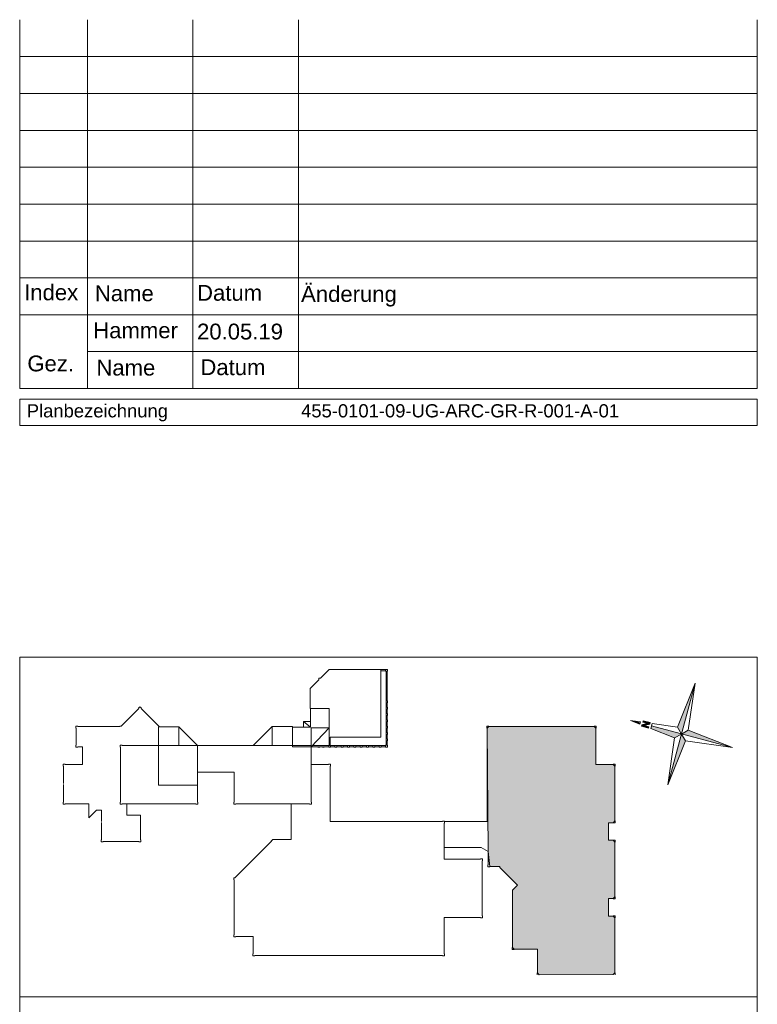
# Model space of a CAD drawing. Header units: metres. Extents: x -394.8 to -335.9, y -3.1 to 45.
# Tile 2 of 2: x -365.6 to -351.6, y 15.3 to 34. Entities that reach past the tile are written whole.
import ezdxf

# ---------------------------------------------------------------- set-up
doc = ezdxf.new("R2010")
doc.units = ezdxf.units.M
doc.header["$MEASUREMENT"] = 0
for name, color, linetype in [('P_ZE_HILFE001', 7, 'Continuous'), ('P_ZE_PLANKOPF', 7, 'Continuous'), ('P_ZE_SYMBOL', 7, 'Continuous'), ('P_ZE_TEXT', 7, 'Continuous'), ('R_TR_DACH', 7, 'Continuous'), ('Schraffuren', 7, 'Continuous')]:
    doc.layers.add(name, color=color, linetype=linetype)
doc.styles.add('ERSTELLTER_STIL_1', font='arial.ttf')

# ---------------------------------------------------------------- blocks, each defined once
blk = doc.blocks.new('Nordpfeil 1 21')
at = {"layer": 'P_ZE_SYMBOL', "linetype": 'Continuous', "lineweight": 35, "true_color": 0x3a3a3a}
for points in [[(-0.022443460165, 0.810844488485), (0, 0.810844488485), (0, 1)], [(0.0295092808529, 0.769987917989), (0.0295092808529, 0.674252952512), (-0.0251964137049, 0.769987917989), (-0.0547374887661, 0.769987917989), (-0.0547374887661, 0.632129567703), (-0.0279316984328, 0.632129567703), (-0.0279316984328, 0.728821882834), (0.0273210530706, 0.632129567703), (0.0557680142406, 0.632129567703), (0.0557680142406, 0.769987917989)], [(-0.048546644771, 0.590844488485), (-0.106066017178, 0.106066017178), (0, 0), (0, 0.590844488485)], [(-0.106066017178, -0.106066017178), (0, 0), (-1, 0)], [(0.106066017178, 0.106066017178), (0, 0), (1, 0)], [(0.106066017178, -0.106066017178), (0, 0), (0, -1)]]:
    blk.add_hatch(color=250, dxfattribs=at).paths.add_polyline_path(points)
at = {"layer": 'P_ZE_SYMBOL', "color": 7, "linetype": 'Continuous', "lineweight": 13}
for p, q in [((-0.022443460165, 0.810844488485), (0, 1)), ((0, 1), (0, 0.810844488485)), ((0.022443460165, 0.810844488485), (0, 1)), ((-0.0547374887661, 0.632129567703), (-0.0547374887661, 0.769987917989)), ((-0.0547374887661, 0.769987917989), (-0.0251964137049, 0.769987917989)), ((-0.0251964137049, 0.769987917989), (0.0295092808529, 0.674252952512)), ((-0.022443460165, 0.810844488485), (0.022443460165, 0.810844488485)), ((0.0295092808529, 0.674252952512), (0.0295092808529, 0.769987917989)), ((0.0295092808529, 0.769987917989), (0.0557680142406, 0.769987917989)), ((0.0557680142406, 0.769987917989), (0.0557680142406, 0.632129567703)), ((-0.106066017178, 0.106066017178), (-0.048546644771, 0.590844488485)), ((-0.0547374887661, 0.632129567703), (-0.0279316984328, 0.632129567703)), ((-0.048546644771, 0.590844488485), (0.048546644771, 0.590844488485)), ((-0.0279316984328, 0.632129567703), (-0.0279316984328, 0.728821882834)), ((-0.0279316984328, 0.728821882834), (0.0273210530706, 0.632129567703)), ((0, 0.590844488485), (0, -1)), ((0.0557680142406, 0.632129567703), (0.0273210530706, 0.632129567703)), ((0.106066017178, 0.106066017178), (0.048546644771, 0.590844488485)), ((-0.106066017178, 0.106066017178), (-1, 0)), ((1, 0), (-1, 0)), ((-0.106066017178, -0.106066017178), (-1, 0)), ((0, 0), (-0.106066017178, 0.106066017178)), ((0, 0), (-0.106066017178, -0.106066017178)), ((0, 0), (0.106066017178, 0.106066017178)), ((0, 0), (0.106066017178, -0.106066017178)), ((0.106066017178, 0.106066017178), (1, 0)), ((0.106066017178, -0.106066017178), (1, 0)), ((-0.106066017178, -0.106066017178), (0, -1)), ((0.106066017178, -0.106066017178), (0, -1))]:
    blk.add_line(p, q, dxfattribs=at)

msp = doc.modelspace()

# ---------------------------------------------------------------- hatches: boundary and pattern name
at = {"layer": 'Schraffuren', "linetype": 'Continuous', "lineweight": 0, "true_color": 0xaeaeae}
msp.add_hatch(color=253, dxfattribs=at).paths.add_polyline_path([(-355.7858056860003, 15.87978673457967), (-355.7540556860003, 15.84178673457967), (-354.3529334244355, 15.84803673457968), (-354.3210556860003, 15.87978673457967), (-354.3210556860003, 16.92103673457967), (-354.352378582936, 16.95283782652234), (-354.4410556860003, 16.95283782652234), (-354.4410556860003, 17.28803673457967), (-354.3529334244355, 17.28803673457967), (-354.3210556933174, 17.31978673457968), (-354.3210556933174, 18.36103673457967), (-354.352378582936, 18.39278673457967), (-354.4410556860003, 18.39278673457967), (-354.4410556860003, 18.72798564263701), (-354.3529334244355, 18.72798564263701), (-354.3210556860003, 18.75973564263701), (-354.3210556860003, 19.80103673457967), (-354.352378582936, 19.83275570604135), (-354.6810556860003, 19.83275570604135), (-354.6810556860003, 20.52103673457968), (-354.7120090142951, 20.55278673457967), (-356.7140059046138, 20.55278673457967), (-356.7457559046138, 20.52103673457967), (-356.7259306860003, 18.17987137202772), (-356.6943538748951, 17.89441173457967), (-356.5058056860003, 17.89441173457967), (-356.5058056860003, 17.87655791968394), (-356.169909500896, 17.54066173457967), (-356.2658056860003, 17.4447655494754), (-356.2658056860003, 16.35934924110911), (-356.2342288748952, 16.32803673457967), (-355.7858056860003, 16.32803673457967)])

# ---------------------------------------------------------------- linework, layer by layer
at = {"layer": 'P_ZE_HILFE001', "color": 7, "linetype": 'Continuous', "lineweight": 13}
for p, q in [((-358.6728056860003, 21.63191173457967), (-358.6728056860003, 21.63816173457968)), ((-363.6934306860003, 20.55967466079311), (-363.3572161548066, 20.89662530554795)), ((-363.3608151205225, 20.90041173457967), (-363.3334306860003, 20.92779616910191)), ((-363.3572161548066, 20.89662530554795), (-363.3608151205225, 20.90041173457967)), ((-363.3334306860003, 20.92779616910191), (-363.3060462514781, 20.90041173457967)), ((-363.3060462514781, 20.90041173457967), (-363.309645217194, 20.89662530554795)), ((-363.309645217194, 20.89662530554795), (-362.9615506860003, 20.54929673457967)), ((-359.7458056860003, 20.89470656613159), (-360.0966024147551, 20.89470656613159)), ((-360.0959306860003, 20.89470656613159), (-360.0959306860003, 20.64657226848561)), ((-364.5116806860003, 20.55903673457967), (-364.5496806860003, 20.55903673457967)), ((-364.5496806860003, 20.52103673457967), (-364.5496806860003, 20.55903673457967)), ((-364.5116806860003, 20.55278673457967), (-364.5116806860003, 20.55903673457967)), ((-363.7127063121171, 20.55278673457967), (-363.7127063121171, 20.55967466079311)), ((-363.7127063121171, 20.55967466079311), (-363.6934306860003, 20.55967466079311)), ((-360.0959306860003, 20.64657226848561), (-360.227546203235, 20.64657226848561)), ((-360.227546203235, 20.64657226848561), (-360.227546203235, 20.54291173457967)), ((-360.227546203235, 20.64657226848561), (-360.0959306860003, 20.54291173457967)), ((-360.0959306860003, 20.64657226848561), (-360.0959306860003, 20.54291173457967)), ((-356.7140059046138, 20.55903673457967), (-356.7520059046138, 20.55903673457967)), ((-356.7520059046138, 20.52103673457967), (-356.7520059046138, 20.55903673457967)), ((-356.7140059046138, 20.55278673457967), (-356.7140059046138, 20.55903673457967)), ((-354.7120090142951, 20.55903673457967), (-354.6740090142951, 20.55903673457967)), ((-354.7120090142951, 20.55278673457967), (-354.7120090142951, 20.55903673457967)), ((-354.6740090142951, 20.52103673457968), (-354.6740090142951, 20.55903673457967)), ((-364.5434306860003, 20.52103673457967), (-364.5496806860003, 20.52103673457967)), ((-364.5434306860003, 20.52103673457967), (-364.5434306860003, 20.19978673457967)), ((-363.7127063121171, 20.55278673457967), (-364.5116806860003, 20.55278673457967)), ((-362.9818056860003, 20.54929673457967), (-362.9818056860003, 20.19278673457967)), ((-362.9818056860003, 20.54929673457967), (-362.5974085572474, 20.54929673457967)), ((-362.9814390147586, 20.54929673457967), (-362.5974085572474, 20.54929673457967)), ((-362.5974085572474, 20.54929673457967), (-362.2408985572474, 20.19278673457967)), ((-362.5974085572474, 20.54929673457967), (-362.2408985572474, 20.19278673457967)), ((-362.5974085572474, 20.54929673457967), (-362.5974085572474, 20.19278673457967)), ((-362.423236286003, 20.37512446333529), (-362.4174085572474, 20.36929673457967)), ((-360.8250861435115, 20.55278673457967), (-361.1850861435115, 20.19278673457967)), ((-360.8250861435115, 20.55278673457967), (-361.1850861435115, 20.19278673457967)), ((-360.4410556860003, 20.55278673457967), (-360.8250861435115, 20.55278673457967)), ((-360.8250861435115, 20.55278673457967), (-360.8250861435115, 20.19278673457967)), ((-360.4410556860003, 20.19278673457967), (-360.4410556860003, 20.55278673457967)), ((-360.4410556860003, 20.55278673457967), (-360.4410556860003, 20.19278673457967)), ((-360.4410556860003, 20.19278673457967), (-360.4410556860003, 20.55278673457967)), ((-360.227546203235, 20.54291173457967), (-360.4410556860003, 20.54291173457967)), ((-360.0959306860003, 20.54291173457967), (-360.4410556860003, 20.54291173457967)), ((-360.4410556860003, 20.54291173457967), (-360.4410556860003, 20.16803673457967)), ((-360.0959306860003, 20.54291173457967), (-360.227546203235, 20.54291173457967)), ((-360.0811677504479, 20.16803673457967), (-360.0811759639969, 20.52815701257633)), ((-360.0811759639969, 20.52815701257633), (-359.7448106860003, 20.52815701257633)), ((-359.7448106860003, 20.52815701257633), (-360.0811677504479, 20.16803673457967)), ((-356.7457559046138, 20.52103673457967), (-356.7520059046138, 20.52103673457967)), ((-356.7458056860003, 18.75278673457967), (-356.7458056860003, 20.52103673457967)), ((-354.7120090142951, 20.55278673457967), (-356.7140059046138, 20.55278673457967)), ((-354.6810556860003, 19.83275570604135), (-354.6810556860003, 20.52103673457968)), ((-354.6810556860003, 20.52103673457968), (-354.6740090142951, 20.52103673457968)), ((-364.548721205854, 20.19978673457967), (-364.548721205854, 20.16178673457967)), ((-364.5424712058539, 20.19978673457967), (-364.548721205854, 20.19978673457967)), ((-363.6724581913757, 20.19903673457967), (-363.7104581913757, 20.19903673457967)), ((-363.7104581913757, 20.16103673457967), (-363.7104581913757, 20.19903673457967)), ((-363.6724581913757, 20.19278673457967), (-363.6724581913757, 20.19903673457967)), ((-362.9818056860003, 20.19278673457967), (-363.6724581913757, 20.19278673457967)), ((-362.9818056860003, 20.19278673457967), (-362.9818056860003, 19.44278673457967)), ((-362.9818056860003, 20.19278673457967), (-362.2408985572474, 20.19278673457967)), ((-362.2410556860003, 19.44278673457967), (-362.2410556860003, 20.19278673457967)), ((-362.2410556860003, 20.19278673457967), (-362.2408985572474, 20.19278673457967)), ((-362.2408985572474, 20.19278673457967), (-361.1850861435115, 20.19278673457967)), ((-360.8250861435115, 20.19278673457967), (-361.1850861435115, 20.19278673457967)), ((-360.8250861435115, 20.19278673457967), (-360.4410556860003, 20.19278673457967)), ((-360.0811759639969, 20.19278673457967), (-360.4410556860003, 20.19278673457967)), ((-360.0812954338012, 19.83278673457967), (-360.0814149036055, 20.19278673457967)), ((-364.5107212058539, 20.16178673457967), (-364.548721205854, 20.16178673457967)), ((-364.5107212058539, 20.16803673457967), (-364.4257411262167, 20.16803673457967)), ((-364.5107212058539, 20.16803673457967), (-364.5107212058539, 20.16178673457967)), ((-364.4257411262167, 20.16803673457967), (-364.4257411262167, 19.83039486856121)), ((-363.7042081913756, 20.16103673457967), (-363.7104581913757, 20.16103673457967)), ((-363.7058056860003, 19.11978673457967), (-363.7058056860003, 20.16103673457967)), ((-360.0811677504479, 20.16803673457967), (-360.4410556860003, 20.16803673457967)), ((-360.4410556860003, 20.16803673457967), (-360.0811677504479, 20.16803673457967)), ((-358.6728056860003, 20.16803673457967), (-358.6728056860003, 20.16178673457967)), ((-364.7540556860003, 19.83903673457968), (-364.7920556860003, 19.83903673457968)), ((-364.7920556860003, 19.80103673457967), (-364.7920556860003, 19.83903673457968)), ((-364.7540556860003, 19.83278673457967), (-364.7540556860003, 19.83903673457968)), ((-364.7540556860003, 19.83278673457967), (-364.4234306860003, 19.83278673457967)), ((-359.7528056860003, 19.83278673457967), (-360.0812954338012, 19.83278673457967)), ((-360.0810588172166, 19.11978673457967), (-360.0812954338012, 19.83278673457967)), ((-359.7528056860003, 19.83903673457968), (-359.7148056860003, 19.83903673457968)), ((-359.7528056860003, 19.83278673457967), (-359.7528056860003, 19.83903673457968)), ((-359.7148056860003, 19.80103673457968), (-359.7148056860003, 19.83903673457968)), ((-354.352378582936, 19.83275570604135), (-354.6810556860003, 19.83275570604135)), ((-354.352378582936, 19.83903673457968), (-354.3143785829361, 19.83903673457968)), ((-354.352378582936, 19.83275570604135), (-354.352378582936, 19.83903673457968)), ((-354.3143785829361, 19.80103673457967), (-354.3143785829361, 19.83903673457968)), ((-364.7858056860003, 19.80103673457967), (-364.7920556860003, 19.80103673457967)), ((-364.7858056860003, 19.47041173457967), (-364.7858056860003, 19.80103673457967)), ((-361.5458056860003, 19.68803673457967), (-362.2410556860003, 19.68803673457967)), ((-361.5458056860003, 19.11978673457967), (-361.5458056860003, 19.68803673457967)), ((-359.7210556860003, 18.75278673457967), (-359.7210556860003, 19.80103673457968)), ((-359.7210556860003, 19.80103673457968), (-359.7148056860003, 19.80103673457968)), ((-354.3210556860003, 18.75973564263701), (-354.3210556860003, 19.80103673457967)), ((-354.3210556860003, 19.80103673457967), (-354.3143785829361, 19.80103673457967)), ((-364.7858056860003, 19.11978673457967), (-364.7858056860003, 19.45041173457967)), ((-362.9818056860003, 19.44278673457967), (-362.2410556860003, 19.44278673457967)), ((-362.2410556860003, 19.44278673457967), (-362.2410556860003, 19.11978673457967)), ((-364.7920556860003, 19.11978673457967), (-364.7920556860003, 19.08178673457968)), ((-364.7858056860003, 19.11978673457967), (-364.7920556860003, 19.11978673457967)), ((-364.7540556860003, 19.08178673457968), (-364.7920556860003, 19.08178673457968)), ((-364.3056806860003, 19.08803673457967), (-364.7540556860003, 19.08803673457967)), ((-364.3056806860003, 19.08803673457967), (-364.7540556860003, 19.08803673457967)), ((-364.7540556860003, 19.08803673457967), (-364.7540556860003, 19.08178673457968)), ((-364.3056806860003, 19.08803673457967), (-364.3056806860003, 18.96828673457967)), ((-364.3056806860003, 19.08803673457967), (-364.3056806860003, 18.96828673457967)), ((-363.7120556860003, 19.11978673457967), (-363.7120556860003, 19.08178673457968)), ((-363.7058056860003, 19.11978673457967), (-363.7120556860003, 19.11978673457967)), ((-363.6740556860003, 19.08178673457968), (-363.7120556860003, 19.08178673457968)), ((-362.2728056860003, 19.08803673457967), (-363.6740556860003, 19.08803673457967)), ((-363.6740556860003, 19.08803673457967), (-363.6740556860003, 19.08178673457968)), ((-363.5818071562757, 19.08803673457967), (-363.5818071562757, 18.87278673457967)), ((-362.2728056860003, 19.08803673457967), (-362.2728056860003, 19.08178673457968)), ((-362.2728056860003, 19.08178673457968), (-362.2348056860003, 19.08178673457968)), ((-362.2410556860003, 19.11978673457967), (-362.2348056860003, 19.11978673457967)), ((-362.2348056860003, 19.11978673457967), (-362.2348056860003, 19.08178673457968)), ((-361.5520556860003, 19.11978673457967), (-361.5520556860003, 19.08178673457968)), ((-361.5458056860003, 19.11978673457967), (-361.5520556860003, 19.11978673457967)), ((-361.5140556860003, 19.08178673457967), (-361.5520556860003, 19.08178673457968)), ((-360.1128056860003, 19.08803673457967), (-361.5140556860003, 19.08803673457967)), ((-361.5140556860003, 19.08803673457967), (-361.5140556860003, 19.08178673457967)), ((-360.4658056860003, 18.40675146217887), (-360.4658056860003, 19.08803673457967)), ((-360.1128056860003, 19.08803673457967), (-360.1128056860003, 19.08178673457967)), ((-360.1128056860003, 19.08178673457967), (-360.0748056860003, 19.08178673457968)), ((-360.0810588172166, 19.11978673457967), (-360.0748056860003, 19.11978673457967)), ((-360.0748056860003, 19.11978673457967), (-360.0748056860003, 19.08178673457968)), ((-364.3056806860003, 18.96828673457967), (-364.3056806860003, 18.81828673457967)), ((-364.3056806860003, 18.81828673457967), (-364.1556806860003, 18.96828673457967)), ((-364.1556806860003, 18.96828673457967), (-364.0658056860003, 18.96828673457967)), ((-364.0658056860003, 18.75041173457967), (-364.0658056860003, 18.96828673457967)), ((-363.3210556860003, 18.87278673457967), (-363.5818071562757, 18.87278673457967)), ((-363.3210556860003, 18.39978673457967), (-363.3210556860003, 18.87278673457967)), ((-364.0658056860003, 18.39978673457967), (-364.0658056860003, 18.73041173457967)), ((-359.7210556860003, 18.75278673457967), (-357.5928056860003, 18.75278673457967)), ((-357.5928056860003, 18.75898564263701), (-357.5548056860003, 18.75898564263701)), ((-357.5928056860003, 18.75278673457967), (-357.5928056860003, 18.75898564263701)), ((-357.5610556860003, 18.03278673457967), (-357.5610556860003, 18.72098564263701)), ((-357.5610556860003, 18.72098564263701), (-357.5548056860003, 18.72098564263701)), ((-357.5548056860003, 18.72098564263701), (-357.5548056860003, 18.75898564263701)), ((-357.5548056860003, 18.75278673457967), (-356.7458056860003, 18.75278673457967)), ((-354.4410556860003, 18.72798564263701), (-354.4410556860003, 18.39278673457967)), ((-354.3529334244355, 18.72798564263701), (-354.4410556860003, 18.72798564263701)), ((-354.3529334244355, 18.72798785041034), (-354.3529334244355, 18.72173564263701)), ((-354.3529334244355, 18.72173564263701), (-354.3149334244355, 18.72173564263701)), ((-354.3210556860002, 18.75973564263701), (-354.3149334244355, 18.75973564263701)), ((-354.3149334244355, 18.75973564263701), (-354.3149334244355, 18.72173564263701)), ((-364.0720556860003, 18.39978673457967), (-364.0720556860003, 18.36178673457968)), ((-364.0658056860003, 18.39978673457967), (-364.0720556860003, 18.39978673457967)), ((-364.0340556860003, 18.36178673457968), (-364.0720556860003, 18.36178673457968)), ((-363.3528056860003, 18.36803673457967), (-364.0340556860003, 18.36803673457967)), ((-364.0340556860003, 18.36803673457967), (-364.0340556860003, 18.36178673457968)), ((-363.3528056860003, 18.36803673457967), (-363.3528056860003, 18.36178673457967)), ((-363.3528056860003, 18.36178673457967), (-363.3148056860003, 18.36178673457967)), ((-363.3210556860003, 18.39978673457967), (-363.3148056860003, 18.39978673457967)), ((-363.3148056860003, 18.39978673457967), (-363.3148056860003, 18.36178673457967)), ((-360.8371308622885, 18.37671152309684), (-361.5355727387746, 17.6782678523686)), ((-360.8403007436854, 18.37988140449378), (-360.8134306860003, 18.40675146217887)), ((-360.8371308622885, 18.37671152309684), (-360.8403007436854, 18.37988140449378)), ((-360.8134306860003, 18.40675146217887), (-360.4658056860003, 18.40675146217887)), ((-354.352378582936, 18.39278673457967), (-354.4410556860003, 18.39278673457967)), ((-354.352378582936, 18.39903673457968), (-354.3143785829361, 18.39903673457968)), ((-354.352378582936, 18.39278673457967), (-354.352378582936, 18.39903673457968)), ((-354.3210556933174, 17.31978673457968), (-354.3210556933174, 18.36103673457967)), ((-354.3210556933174, 18.36103673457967), (-354.3143785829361, 18.36103673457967)), ((-354.3143785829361, 18.36103673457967), (-354.3143785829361, 18.39903673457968)), ((-357.5610556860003, 18.25441173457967), (-356.8550383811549, 18.25441173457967)), ((-356.8550383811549, 18.25441173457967), (-356.7259306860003, 18.17987137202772)), ((-356.7259306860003, 17.92572424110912), (-356.7259306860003, 18.17987137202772)), ((-357.5610556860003, 18.03278673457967), (-356.8728056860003, 18.03278673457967)), ((-356.8728056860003, 18.03903673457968), (-356.8348056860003, 18.03903673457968)), ((-356.8728056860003, 18.03278673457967), (-356.8728056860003, 18.03903673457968)), ((-356.8410556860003, 18.00103673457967), (-356.8410556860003, 16.95978673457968)), ((-356.8410556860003, 18.00103673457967), (-356.8348056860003, 18.00103673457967)), ((-356.8348056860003, 18.00103673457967), (-356.8348056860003, 18.03903673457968)), ((-356.7323538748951, 17.92572424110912), (-356.7323538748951, 17.88772424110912)), ((-356.7259306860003, 17.92572424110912), (-356.7323538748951, 17.92572424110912)), ((-356.6943538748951, 17.88772424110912), (-356.7323538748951, 17.88772424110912)), ((-356.6943538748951, 17.89441173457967), (-356.5058056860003, 17.89441173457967)), ((-356.6943538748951, 17.89441173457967), (-356.6943538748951, 17.88772424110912)), ((-356.5058056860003, 17.87655791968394), (-356.5058056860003, 17.89441173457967)), ((-356.5058056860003, 17.87655791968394), (-356.169909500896, 17.54066173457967)), ((-361.5509699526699, 17.64026785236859), (-361.5509699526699, 17.6782678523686)), ((-361.5355727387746, 17.6782678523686), (-361.5509699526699, 17.6782678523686)), ((-361.5458056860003, 17.64026785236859), (-361.5509699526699, 17.64026785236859)), ((-361.5458056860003, 17.64026785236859), (-361.5458056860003, 16.59978673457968)), ((-356.169909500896, 17.54066173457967), (-356.2658056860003, 17.4447655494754)), ((-356.2658056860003, 16.35934924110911), (-356.2658056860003, 17.4447655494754)), ((-354.4410556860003, 17.28803673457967), (-354.4410556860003, 16.95283782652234)), ((-354.3529334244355, 17.28803673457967), (-354.4410556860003, 17.28803673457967)), ((-354.3529334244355, 17.28803894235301), (-354.3529334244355, 17.28178673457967)), ((-354.3529334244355, 17.28178673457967), (-354.3149334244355, 17.28178673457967)), ((-354.3210556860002, 17.31978673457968), (-354.3149334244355, 17.31978673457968)), ((-354.3149334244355, 17.31978673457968), (-354.3149334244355, 17.28178673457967)), ((-357.5610556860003, 16.92803673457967), (-357.5610556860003, 16.23978673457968)), ((-356.8729334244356, 16.92803673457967), (-357.5610556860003, 16.92803673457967)), ((-356.8729334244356, 16.92803673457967), (-356.8729334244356, 16.92178673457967)), ((-356.8729334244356, 16.92178673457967), (-356.8349334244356, 16.92178673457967)), ((-356.8410556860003, 16.95978673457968), (-356.8349334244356, 16.95978673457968)), ((-356.8349334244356, 16.95978673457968), (-356.8349334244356, 16.92178673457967)), ((-354.352378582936, 16.95283782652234), (-354.4410556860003, 16.95283782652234)), ((-354.352378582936, 16.95903673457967), (-354.3143785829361, 16.95903673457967)), ((-354.352378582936, 16.95283782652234), (-354.352378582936, 16.95903673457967)), ((-354.3210556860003, 15.87978673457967), (-354.3210556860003, 16.92103673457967)), ((-354.3210556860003, 16.92103673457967), (-354.3143785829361, 16.92103673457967)), ((-354.3143785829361, 16.92103673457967), (-354.3143785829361, 16.95903673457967)), ((-361.5520556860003, 16.59978673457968), (-361.5520556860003, 16.56178673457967)), ((-361.5458056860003, 16.59978673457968), (-361.5520556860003, 16.59978673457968)), ((-361.5140556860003, 16.56178673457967), (-361.5520556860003, 16.56178673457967)), ((-361.5140556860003, 16.56828673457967), (-361.1856324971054, 16.56828673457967)), ((-361.5140556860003, 16.56828673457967), (-361.5140556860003, 16.56178673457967)), ((-361.1856324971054, 16.56828673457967), (-361.1856324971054, 16.23978673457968)), ((-356.2722288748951, 16.35934924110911), (-356.2722288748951, 16.32134924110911)), ((-356.2658056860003, 16.35934924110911), (-356.2722288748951, 16.35934924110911)), ((-356.2342288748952, 16.32134924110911), (-356.2722288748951, 16.32134924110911)), ((-355.7858056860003, 16.32803673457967), (-356.2342288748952, 16.32803673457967)), ((-356.2342288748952, 16.32803673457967), (-356.2342288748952, 16.32134924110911)), ((-355.7858056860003, 15.87978673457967), (-355.7858056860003, 16.32803673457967)), ((-361.1920556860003, 16.23978673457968), (-361.1920556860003, 16.20178673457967)), ((-361.1856324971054, 16.23978673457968), (-361.1920556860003, 16.23978673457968)), ((-361.1540556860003, 16.20178673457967), (-361.1920556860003, 16.20178673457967)), ((-361.1540556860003, 16.20886629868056), (-361.1540556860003, 16.20178673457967)), ((-361.1540556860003, 16.20886629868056), (-357.5929334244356, 16.20803894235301)), ((-357.5929334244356, 16.20803894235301), (-357.5929334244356, 16.20178673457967)), ((-357.5929334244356, 16.20178673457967), (-357.5549334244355, 16.20178673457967)), ((-357.5610556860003, 16.23978673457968), (-357.5549334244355, 16.23978673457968)), ((-357.5549334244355, 16.23978673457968), (-357.5549334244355, 16.20178673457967)), ((-355.7920556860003, 15.87978673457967), (-355.7920556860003, 15.84178673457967)), ((-355.7856324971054, 15.87978673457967), (-355.7920556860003, 15.87978673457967)), ((-354.3210556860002, 15.87978673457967), (-354.3149334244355, 15.87978673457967)), ((-354.3149334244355, 15.87978673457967), (-354.3149334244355, 15.84178673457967))]:
    msp.add_line(p, q, dxfattribs=at)
at = {"layer": 'P_ZE_PLANKOPF', "color": 7, "linetype": 'Continuous', "lineweight": 13}
for p, q in [((-365.6137408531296, 33.96664061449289), (-365.6137408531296, 26.96664061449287)), ((-364.3273042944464, 33.96664061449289), (-364.3273042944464, 26.96664061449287)), ((-362.3273042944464, 26.96664061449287), (-362.3273042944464, 33.96664061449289)), ((-360.3273042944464, 26.96664061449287), (-360.3273042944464, 33.96664061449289)), ((-351.6164228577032, 26.96664061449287), (-351.6164228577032, 33.96664061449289)), ((-365.6137408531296, 33.26664061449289), (-351.6164228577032, 33.26664061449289)), ((-365.6137408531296, 32.56664061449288), (-351.6164228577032, 32.56664061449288)), ((-365.6137408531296, 31.86664061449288), (-351.6164228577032, 31.86664061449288)), ((-365.6137408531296, 31.16664061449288), (-351.6164228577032, 31.16664061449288)), ((-365.6137408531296, 30.46664061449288), (-351.6164228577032, 30.46664061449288)), ((-365.6137408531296, 29.76664061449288), (-351.6164228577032, 29.76664061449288)), ((-365.6137408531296, 29.06664061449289), (-351.6164228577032, 29.06664061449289)), ((-365.6137408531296, 28.36664061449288), (-351.6164228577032, 28.36664061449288)), ((-364.3273042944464, 27.66664061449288), (-351.6164228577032, 27.66664061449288)), ((-351.6164228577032, 26.96664061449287), (-365.6137408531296, 26.96664061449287)), ((-351.6164228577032, 26.76664061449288), (-365.6164228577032, 26.76664061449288)), ((-365.6164228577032, 26.76664061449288), (-365.6164228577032, 26.26664061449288)), ((-351.6164228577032, 26.26664061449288), (-351.6164228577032, 26.76664061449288)), ((-365.6164228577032, 26.26664061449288), (-351.6164228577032, 26.26664061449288)), ((-351.6164228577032, 21.86595288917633), (-365.6164228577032, 21.86595288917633)), ((-365.6164228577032, 21.86595288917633), (-365.6164228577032, -3.134047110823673)), ((-351.6164228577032, -3.134047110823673), (-351.6164228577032, 21.86595288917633)), ((-365.6164228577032, 15.42294236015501), (-351.6164228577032, 15.42294236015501))]:
    msp.add_line(p, q, dxfattribs=at)
at = {"layer": 'R_TR_DACH', "color": 7, "linetype": 'Continuous', "lineweight": 13}
for p, q in [((-359.742279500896, 21.63179173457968), (-359.9047140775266, 21.46935715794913)), ((-358.7629433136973, 21.63179173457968), (-359.742279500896, 21.63179173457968)), ((-359.742279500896, 21.63179173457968), (-358.7629433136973, 21.63179173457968)), ((-358.7629433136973, 21.63179173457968), (-359.742279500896, 21.63179173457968)), ((-358.7630506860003, 21.63178673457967), (-358.6728056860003, 21.63178673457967)), ((-358.7630506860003, 21.63178673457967), (-358.7630506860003, 20.35341173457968)), ((-358.7630506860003, 21.61041173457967), (-358.6728056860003, 21.61041173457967)), ((-358.6728056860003, 21.61041173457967), (-358.7630506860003, 21.61041173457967)), ((-358.6728056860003, 21.60103673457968), (-358.6728056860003, 21.63803673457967)), ((-358.6728056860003, 21.63791173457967), (-358.6338056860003, 21.63791173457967)), ((-358.6728056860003, 21.60103673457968), (-358.6728056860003, 21.61041173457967)), ((-358.6338056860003, 21.60091173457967), (-358.6728056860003, 21.60103673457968)), ((-358.6624306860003, 21.60100348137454), (-358.6728056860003, 21.60103673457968)), ((-358.6624306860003, 21.60103673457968), (-358.6624306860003, 21.1217772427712)), ((-358.6624306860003, 21.1217772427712), (-358.6624306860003, 21.60100348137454)), ((-358.6410556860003, 21.60091173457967), (-358.6410556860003, 21.1217772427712)), ((-358.6338056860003, 21.63791173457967), (-358.6338056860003, 21.60091173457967)), ((-359.9380508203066, 21.43602041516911), (-360.1023524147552, 21.27171882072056)), ((-359.9380508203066, 21.46935715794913), (-359.9047140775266, 21.46935715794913)), ((-359.9380508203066, 21.46935715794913), (-359.9380508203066, 21.43602041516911)), ((-360.1023524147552, 21.27171882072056), (-360.1023524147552, 20.89470656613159)), ((-358.6624306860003, 21.0387772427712), (-358.6624306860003, 21.1217772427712)), ((-358.6624306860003, 21.0387772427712), (-358.6624306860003, 21.1217772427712)), ((-358.6410556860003, 21.0387772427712), (-358.6410556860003, 21.1217772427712)), ((-358.6338056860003, 21.0387772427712), (-358.6624306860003, 21.0387772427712)), ((-358.6624306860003, 21.0387772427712), (-358.6624306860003, 21.00177724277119)), ((-358.6624306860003, 21.00177724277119), (-358.6624306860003, 21.0387772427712)), ((-358.6624306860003, 20.91891173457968), (-358.6624306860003, 21.00191173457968)), ((-358.6624306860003, 21.00177724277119), (-358.6338056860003, 21.00177724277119)), ((-358.6624306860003, 20.91891173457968), (-358.6624306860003, 21.00177724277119)), ((-358.6410556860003, 20.91891173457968), (-358.6410556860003, 21.00191173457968)), ((-358.6338056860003, 21.00177724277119), (-358.6338056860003, 21.0387772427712)), ((-360.1023524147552, 20.89470656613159), (-359.7448106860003, 20.89470656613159)), ((-359.7448106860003, 20.35341173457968), (-359.7448106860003, 20.89470656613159)), ((-358.6338056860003, 20.91891173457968), (-358.6624306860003, 20.91891173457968)), ((-358.6624306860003, 20.91891173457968), (-358.6624306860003, 20.88191173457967)), ((-358.6624306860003, 20.88191173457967), (-358.6624306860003, 20.91891173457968)), ((-358.6624306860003, 20.88191173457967), (-358.6338056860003, 20.88191173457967)), ((-358.6624306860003, 20.79891173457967), (-358.6624306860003, 20.88191173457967)), ((-358.6624306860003, 20.79891173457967), (-358.6624306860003, 20.88191173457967)), ((-358.6338056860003, 20.79891173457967), (-358.6624306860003, 20.79891173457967)), ((-358.6624306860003, 20.79891173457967), (-358.6624306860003, 20.76191173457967)), ((-358.6624306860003, 20.76191173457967), (-358.6624306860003, 20.79891173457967)), ((-358.6624306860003, 20.76191173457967), (-358.6338056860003, 20.76191173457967)), ((-358.6624306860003, 20.67891173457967), (-358.6624306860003, 20.76191173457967)), ((-358.6624306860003, 20.67891173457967), (-358.6624306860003, 20.76191173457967)), ((-358.6410556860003, 20.79891173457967), (-358.6410556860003, 20.88191173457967)), ((-358.6410556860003, 20.67891173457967), (-358.6410556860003, 20.76191173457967)), ((-358.6338056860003, 20.88191173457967), (-358.6338056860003, 20.91891173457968)), ((-358.6338056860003, 20.76191173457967), (-358.6338056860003, 20.79891173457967)), ((-358.6338056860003, 20.67891173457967), (-358.6624306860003, 20.67891173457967)), ((-358.6624306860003, 20.67891173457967), (-358.6624306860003, 20.64191173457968)), ((-358.6624306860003, 20.64191173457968), (-358.6624306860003, 20.67891173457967)), ((-358.6624306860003, 20.64191173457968), (-358.6338056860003, 20.64191173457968)), ((-358.6624306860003, 20.55891173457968), (-358.6624306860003, 20.64191173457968)), ((-358.6624306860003, 20.55891173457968), (-358.6624306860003, 20.64191173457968)), ((-358.6338056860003, 20.55891173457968), (-358.6624306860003, 20.55891173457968)), ((-358.6624306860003, 20.55891173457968), (-358.6624306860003, 20.52191173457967)), ((-358.6624306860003, 20.52191173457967), (-358.6624306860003, 20.55891173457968)), ((-358.6410556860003, 20.55891173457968), (-358.6410556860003, 20.64191173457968)), ((-358.6338056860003, 20.64191173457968), (-358.6338056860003, 20.67891173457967)), ((-358.6338056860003, 20.52191173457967), (-358.6338056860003, 20.55891173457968)), ((-360.0811759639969, 20.19931029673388), (-360.0811759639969, 20.52815701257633)), ((-359.7448106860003, 20.52815701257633), (-360.0811759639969, 20.52815701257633)), ((-358.6624306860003, 20.52191173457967), (-358.6338056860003, 20.52191173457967)), ((-358.6624306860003, 20.43891173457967), (-358.6624306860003, 20.52191173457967)), ((-358.6624306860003, 20.43891173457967), (-358.6624306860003, 20.52191173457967)), ((-358.6338056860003, 20.43891173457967), (-358.6624306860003, 20.43891173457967)), ((-358.6624306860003, 20.43891173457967), (-358.6624306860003, 20.40191173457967)), ((-358.6624306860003, 20.40191173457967), (-358.6624306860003, 20.43891173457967)), ((-358.6624306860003, 20.40191173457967), (-358.6338056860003, 20.40191173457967)), ((-358.6624306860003, 20.31891173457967), (-358.6624306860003, 20.40191173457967)), ((-358.6624306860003, 20.31891173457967), (-358.6624306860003, 20.40191173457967)), ((-358.6410556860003, 20.43891173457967), (-358.6410556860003, 20.52191173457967)), ((-358.6410556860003, 20.31891173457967), (-358.6410556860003, 20.40191173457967)), ((-358.6338056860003, 20.40191173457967), (-358.6338056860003, 20.43891173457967)), ((-360.0811759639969, 20.19931029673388), (-360.0811677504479, 20.16803673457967)), ((-359.9549306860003, 20.18941173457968), (-360.0612032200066, 20.18941173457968)), ((-359.9179306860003, 20.18941173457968), (-359.9549306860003, 20.18941173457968)), ((-359.9179306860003, 20.18941173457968), (-359.8719306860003, 20.18941173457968)), ((-359.8349306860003, 20.18941173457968), (-359.8719306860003, 20.18941173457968)), ((-359.8349306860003, 20.18941173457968), (-359.7519306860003, 20.18941173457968)), ((-359.7519306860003, 20.18941173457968), (-359.7519306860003, 20.16078673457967)), ((-359.7149306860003, 20.18941173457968), (-359.7519306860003, 20.18941173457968)), ((-359.7448106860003, 20.18941173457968), (-359.7448106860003, 20.35341173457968)), ((-359.7448106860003, 20.35341173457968), (-359.7448106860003, 20.18941173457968)), ((-359.7448106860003, 20.18941173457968), (-359.7448106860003, 20.35341173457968)), ((-359.7234356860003, 20.18941173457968), (-359.7234356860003, 20.35341173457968)), ((-358.7630506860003, 20.35341173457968), (-359.7234356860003, 20.35341173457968)), ((-359.7234356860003, 20.35341173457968), (-359.7234356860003, 20.18941173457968)), ((-359.7234356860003, 20.18941173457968), (-359.7149306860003, 20.18941173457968)), ((-359.7149306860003, 20.16078673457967), (-359.7149306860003, 20.18941173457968)), ((-359.7149306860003, 20.18941173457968), (-359.6319306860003, 20.18941173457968)), ((-359.7149306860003, 20.18941173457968), (-359.6319306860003, 20.18941173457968)), ((-359.6319306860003, 20.18941173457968), (-359.6319306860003, 20.16078673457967)), ((-359.5949306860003, 20.18941173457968), (-359.6319306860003, 20.18941173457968)), ((-359.6319306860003, 20.18941173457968), (-359.5949306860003, 20.18941173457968)), ((-359.5949306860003, 20.16078673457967), (-359.5949306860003, 20.18941173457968)), ((-359.5949306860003, 20.18941173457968), (-359.5119306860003, 20.18941173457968)), ((-359.5949306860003, 20.18941173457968), (-359.5119306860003, 20.18941173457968)), ((-359.5119306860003, 20.18941173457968), (-359.5119306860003, 20.16078673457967)), ((-359.4749306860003, 20.18941173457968), (-359.5119306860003, 20.18941173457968)), ((-359.5119306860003, 20.18941173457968), (-359.4749306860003, 20.18941173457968)), ((-359.4749306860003, 20.16078673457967), (-359.4749306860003, 20.18941173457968)), ((-359.4749306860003, 20.18941173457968), (-359.3919306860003, 20.18941173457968)), ((-359.4749306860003, 20.18941173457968), (-359.3919306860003, 20.18941173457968)), ((-359.3919306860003, 20.18941173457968), (-359.3919306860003, 20.16078673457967)), ((-359.3549306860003, 20.18941173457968), (-359.3919306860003, 20.18941173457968)), ((-359.3919306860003, 20.18941173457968), (-359.3549306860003, 20.18941173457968)), ((-359.3549306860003, 20.16078673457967), (-359.3549306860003, 20.18941173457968)), ((-359.3549306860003, 20.18941173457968), (-359.2719306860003, 20.18941173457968)), ((-359.3549306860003, 20.18941173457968), (-359.2719306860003, 20.18941173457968)), ((-359.2719306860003, 20.18941173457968), (-359.2719306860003, 20.16078673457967)), ((-359.2349306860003, 20.18941173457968), (-359.2719306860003, 20.18941173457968)), ((-359.2719306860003, 20.18941173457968), (-359.2349306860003, 20.18941173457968)), ((-359.2349306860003, 20.16078673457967), (-359.2349306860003, 20.18941173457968)), ((-359.2349306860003, 20.18941173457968), (-359.1519306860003, 20.18941173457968)), ((-359.2349306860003, 20.18941173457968), (-359.1519306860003, 20.18941173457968)), ((-359.1519306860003, 20.18941173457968), (-359.1519306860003, 20.16078673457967)), ((-359.1149306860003, 20.18941173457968), (-359.1519306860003, 20.18941173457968)), ((-359.1519306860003, 20.18941173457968), (-359.1149306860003, 20.18941173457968)), ((-359.1149306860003, 20.16078673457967), (-359.1149306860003, 20.18941173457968)), ((-359.1149306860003, 20.18941173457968), (-359.0319306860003, 20.18941173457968)), ((-359.1149306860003, 20.18941173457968), (-359.0319306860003, 20.18941173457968)), ((-359.0319306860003, 20.18941173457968), (-359.0319306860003, 20.16078673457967)), ((-358.9949306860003, 20.18941173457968), (-359.0319306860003, 20.18941173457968)), ((-359.0319306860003, 20.18941173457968), (-358.9949306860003, 20.18941173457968)), ((-358.9949306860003, 20.16078673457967), (-358.9949306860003, 20.18941173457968)), ((-358.9949306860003, 20.18941173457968), (-358.9119306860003, 20.18941173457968)), ((-358.9949306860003, 20.18941173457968), (-358.9119306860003, 20.18941173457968)), ((-358.9119306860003, 20.18941173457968), (-358.9119306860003, 20.16078673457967)), ((-358.8749306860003, 20.18941173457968), (-358.9119306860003, 20.18941173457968)), ((-358.9119306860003, 20.18941173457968), (-358.8749306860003, 20.18941173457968)), ((-358.8749306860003, 20.16078673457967), (-358.8749306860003, 20.18941173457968)), ((-358.8749306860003, 20.18941173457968), (-358.7919306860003, 20.18941173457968)), ((-358.8749306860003, 20.18941173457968), (-358.7919306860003, 20.18941173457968)), ((-358.7919306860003, 20.18941173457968), (-358.7919306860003, 20.16078673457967)), ((-358.7549306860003, 20.18941173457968), (-358.7919306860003, 20.18941173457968)), ((-358.7919306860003, 20.18941173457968), (-358.7549306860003, 20.18941173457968)), ((-358.7549306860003, 20.16078673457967), (-358.7549306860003, 20.18941173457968)), ((-358.7549306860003, 20.18941173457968), (-358.6728056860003, 20.18941173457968)), ((-358.7549306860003, 20.18941173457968), (-358.6728056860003, 20.18941173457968)), ((-358.6338056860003, 20.19891173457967), (-358.6728056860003, 20.19878673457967)), ((-358.6728056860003, 20.19878673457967), (-358.6338056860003, 20.19891173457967)), ((-358.6728056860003, 20.19878673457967), (-358.6728056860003, 20.16178673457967)), ((-358.6728056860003, 20.18941173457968), (-358.6728056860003, 20.19878673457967)), ((-358.6338056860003, 20.31891173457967), (-358.6624306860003, 20.31891173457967)), ((-358.6624306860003, 20.31891173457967), (-358.6624306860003, 20.28191173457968)), ((-358.6624306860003, 20.28191173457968), (-358.6624306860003, 20.31891173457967)), ((-358.6624306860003, 20.28191173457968), (-358.6338056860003, 20.28191173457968)), ((-358.6624306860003, 20.19891173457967), (-358.6624306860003, 20.28191173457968)), ((-358.6624306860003, 20.19891173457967), (-358.6624306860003, 20.28191173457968)), ((-358.6410556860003, 20.19891173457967), (-358.6410556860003, 20.28191173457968)), ((-358.6338056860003, 20.28191173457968), (-358.6338056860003, 20.31891173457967)), ((-358.6338056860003, 20.16191173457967), (-358.6338056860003, 20.19891173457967)), ((-358.6338056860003, 20.19891173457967), (-358.6338056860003, 20.16191173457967)), ((-359.9549306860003, 20.16803673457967), (-360.0811677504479, 20.16803673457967)), ((-359.9549306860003, 20.16803673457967), (-359.9549306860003, 20.16078673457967)), ((-359.9549306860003, 20.16803673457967), (-359.8719306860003, 20.16803673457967)), ((-359.9549306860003, 20.16078673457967), (-359.9179306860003, 20.16078673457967)), ((-359.9179306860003, 20.16078673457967), (-359.9179306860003, 20.16803673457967)), ((-359.8719306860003, 20.16803673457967), (-359.8719306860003, 20.16078673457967)), ((-359.8719306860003, 20.16803673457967), (-359.7519306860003, 20.16803673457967)), ((-359.8719306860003, 20.16078673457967), (-359.8349306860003, 20.16078673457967)), ((-359.8349306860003, 20.16078673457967), (-359.8349306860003, 20.16803673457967)), ((-359.7519306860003, 20.16078673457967), (-359.7149306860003, 20.16078673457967)), ((-359.7149306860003, 20.16803673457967), (-359.6319306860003, 20.16803673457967)), ((-359.6319306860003, 20.16078673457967), (-359.5949306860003, 20.16078673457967)), ((-359.5949306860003, 20.16803673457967), (-359.5119306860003, 20.16803673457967)), ((-359.5119306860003, 20.16078673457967), (-359.4749306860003, 20.16078673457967)), ((-359.4749306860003, 20.16803673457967), (-359.3919306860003, 20.16803673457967)), ((-359.3919306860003, 20.16078673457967), (-359.3549306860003, 20.16078673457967)), ((-359.3549306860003, 20.16803673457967), (-359.2719306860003, 20.16803673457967)), ((-359.2719306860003, 20.16078673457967), (-359.2349306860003, 20.16078673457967)), ((-359.2349306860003, 20.16803673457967), (-359.1519306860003, 20.16803673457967)), ((-359.1519306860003, 20.16078673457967), (-359.1149306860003, 20.16078673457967)), ((-359.1149306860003, 20.16803673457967), (-359.0319306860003, 20.16803673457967)), ((-359.0319306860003, 20.16078673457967), (-358.9949306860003, 20.16078673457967)), ((-358.9949306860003, 20.16803673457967), (-358.9119306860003, 20.16803673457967)), ((-358.9119306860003, 20.16078673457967), (-358.8749306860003, 20.16078673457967)), ((-358.8749306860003, 20.16803673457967), (-358.7919306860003, 20.16803673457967)), ((-358.7919306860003, 20.16078673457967), (-358.7549306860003, 20.16078673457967)), ((-358.7549306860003, 20.16803673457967), (-358.6728056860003, 20.16803673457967)), ((-358.6728056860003, 20.16191173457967), (-358.6338056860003, 20.16191173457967)), ((-358.6338056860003, 20.16191173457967), (-358.6728056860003, 20.16191173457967)), ((-358.6728056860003, 20.16191173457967), (-358.6728056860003, 20.16178673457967))]:
    msp.add_line(p, q, dxfattribs=at)
at = {"layer": 'Schraffuren', "color": 7, "linetype": 'Continuous', "lineweight": 13, "flags": 128}
msp.add_lwpolyline([(-355.7858056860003, 15.87978673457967), (-355.7540556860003, 15.84178673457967), (-354.3529334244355, 15.84803673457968), (-354.3210556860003, 15.87978673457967), (-354.3210556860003, 16.92103673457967), (-354.352378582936, 16.95283782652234), (-354.4410556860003, 16.95283782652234), (-354.4410556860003, 17.28803673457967), (-354.3529334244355, 17.28803673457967), (-354.3210556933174, 17.31978673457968), (-354.3210556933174, 18.36103673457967), (-354.352378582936, 18.39278673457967), (-354.4410556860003, 18.39278673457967), (-354.4410556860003, 18.72798564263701), (-354.3529334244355, 18.72798564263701), (-354.3210556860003, 18.75973564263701), (-354.3210556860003, 19.80103673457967), (-354.352378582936, 19.83275570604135), (-354.6810556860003, 19.83275570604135), (-354.6810556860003, 20.52103673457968), (-354.7120090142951, 20.55278673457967), (-356.7140059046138, 20.55278673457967), (-356.7457559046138, 20.52103673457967), (-356.7259306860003, 18.17987137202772), (-356.6943538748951, 17.89441173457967), (-356.5058056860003, 17.89441173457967), (-356.5058056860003, 17.87655791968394), (-356.169909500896, 17.54066173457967), (-356.2658056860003, 17.4447655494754), (-356.2658056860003, 16.35934924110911), (-356.2342288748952, 16.32803673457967), (-355.7858056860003, 16.32803673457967)], close=True, dxfattribs=at)

# ---------------------------------------------------------------- block references
at = {"layer": 'P_ZE_SYMBOL', "color": 242, "linetype": 'Continuous', "lineweight": 18, "true_color": 0xc5192a, "rotation": 75.00000000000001}
msp.add_blockref('Nordpfeil 1 21', (-353.0556486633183, 20.41032308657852), dxfattribs=at)

# ---------------------------------------------------------------- texts
at = {"layer": 'P_ZE_TEXT', "color": 7, "linetype": 'Continuous', "lineweight": 13, "style": 'ERSTELLTER_STIL_1'}
for s, insert, char_height, attachment_point in [('\\A1;{\\pql;\\fArial|b0|i0|c0|p38;Index}', (-365.5315849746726, 28.63743179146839), 0.2999999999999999, 7), ('\\A1;{\\pql;\\fArial|b0|i0|c0|p38;Name}', (-364.1891778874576, 28.61937077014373), 0.3, 7), ('\\A1;{\\pql;\\fArial|b0|i0|c0|p38;Datum}', (-362.2502833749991, 28.62891957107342), 0.3, 7), ('\\A1;{\\pql;\\fArial|b0|i0|c0|p38;Änderung}', (-360.2752259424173, 28.52168584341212), 0.3, 7), ('\\A1;{\\pql;\\fArial|b0|i0|c0|p38;Hammer}', (-364.2197198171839, 27.91711447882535), 0.3, 7), ('\\A1;{\\pql;\\fArial|b0|i0|c0|p38;20.05.19}', (-362.2502833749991, 27.89399094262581), 0.3, 7), ('\\A1;{\\pql;\\fArial|b0|i0|c0|p38;Gez.}', (-365.4710881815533, 27.28853511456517), 0.3, 7), ('\\A1;{\\pql;\\fArial|b0|i0|c0|p38;Name}', (-364.1602843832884, 27.20932722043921), 0.3, 7), ('\\A1;{\\pql;\\fArial|b0|i0|c0|p38;Datum}', (-362.1867943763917, 27.21691077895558), 0.3, 7), ('\\A1;{\\pql;\\fArial|b0|i0|c0|p38;Planbezeichnung}', (-365.4817649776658, 26.66920648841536), 0.25, 1), ('\\A1;{\\pql;\\fArial|b0|i0|c0|p38;455-0101-09-UG-ARC-GR-R-001-A-01}', (-360.2752259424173, 26.66920648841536), 0.2500000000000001, 1)]:
    msp.add_mtext(s, dxfattribs=dict(at, insert=insert, char_height=char_height, attachment_point=attachment_point))

doc.saveas('drawing.dxf')
